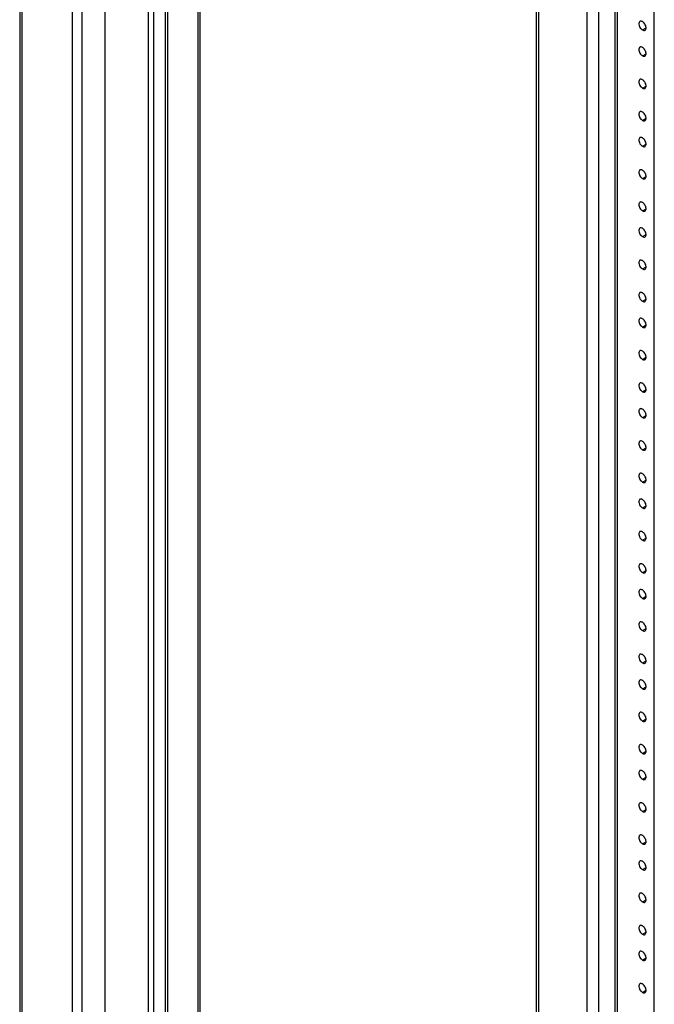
# Model space of a CAD drawing. Header units: inches. Extents: x 5 to 265, y 5 to 171.
# Tile 111 of 212: x 180 to 190, y 108 to 124. Entities that reach past the tile are written whole.
import ezdxf

# ---------------------------------------------------------------- set-up
doc = ezdxf.new("R2010")
doc.units = ezdxf.units.IN
doc.header["$LTSCALE"] = 14.96
doc.header["$MEASUREMENT"] = 0
doc.layers.get('0').update_dxf_attribs({"linetype": 'CONTINUOUS'})
doc.layers.add('03_ALL_AXES', color=7, linetype='CONTINUOUS')

msp = doc.modelspace()

# ---------------------------------------------------------------- linework, layer by layer
at = {"color": 7, "linetype": 'Continuous'}
for p, q in [((180.4205, 133.4865), (180.4205, 67.3498)), ((180.4524, 133.442), (180.4524, 67.3053)), ((181.2521, 68.4276), (181.2521, 131.3963)), ((181.4063, 68.4276), (181.4063, 131.3963)), ((181.7712, 68.6383), (181.7712, 131.202)), ((182.4528, 68.5109), (182.4528, 130.8084)), ((182.5405, 68.5109), (182.5405, 130.7578)), ((182.7257, 69.3805), (182.7257, 130.6508)), ((182.759, 69.3613), (182.759, 130.6317)), ((183.2412, 69.6397), (183.2412, 130.3532)), ((183.2732, 70.7358), (183.2732, 130.3348)), ((188.5768, 127.2728), (188.5768, 72.0541)), ((188.6146, 127.251), (188.6146, 72.0014)), ((189.386, 73.138), (189.386, 126.8056)), ((189.5685, 105.4048), (189.5685, 126.7003)), ((189.828, 73.2878), (189.828, 126.5505)), ((189.8658, 73.3405), (189.8658, 126.5286)), ((190.4453, 73.1), (190.4453, 126.1941))]:
    msp.add_line(p, q, dxfattribs=at)
at = {"layer": '03_ALL_AXES', "color": 7, "linetype": 'Continuous'}
for p, q in [((190.2579, 123.357), (190.3152, 123.39)), ((190.2579, 122.9487), (190.3152, 122.9818)), ((190.2579, 122.4384), (190.3152, 122.4715)), ((190.2579, 121.9281), (190.3152, 121.9612)), ((190.2579, 121.5198), (190.3152, 121.5529)), ((190.2579, 121.0095), (190.3152, 121.0426)), ((190.2579, 120.4992), (190.3152, 120.5323)), ((190.2579, 120.091), (190.3152, 120.124)), ((190.2579, 119.5806), (190.3152, 119.6137)), ((190.2579, 119.0703), (190.3152, 119.1034)), ((190.2579, 118.6621), (190.3152, 118.6951)), ((190.2579, 118.1518), (190.3152, 118.1848)), ((190.2579, 117.6414), (190.3152, 117.6745)), ((190.2579, 117.2332), (190.3152, 117.2663)), ((190.2579, 116.7229), (190.3152, 116.756)), ((190.2579, 116.2126), (190.3152, 116.2456)), ((190.2579, 115.8043), (190.3152, 115.8374)), ((190.2579, 115.294), (190.3152, 115.3271)), ((190.2579, 114.7837), (190.3152, 114.8168)), ((190.2579, 114.3754), (190.3152, 114.4085)), ((190.2579, 113.8651), (190.3152, 113.8982)), ((190.2579, 113.3548), (190.3152, 113.3879)), ((190.2579, 112.9466), (190.3152, 112.9796)), ((190.2579, 112.4362), (190.3152, 112.4693)), ((190.2579, 111.9259), (190.3152, 111.959)), ((190.2579, 111.5177), (190.3152, 111.5507)), ((190.2579, 111.0074), (190.3152, 111.0404)), ((190.2579, 110.4971), (190.3152, 110.5301)), ((190.2579, 110.0888), (190.3152, 110.1219)), ((190.2579, 109.5785), (190.3152, 109.6116)), ((190.2579, 109.0682), (190.3152, 109.1012)), ((190.2579, 108.6599), (190.3152, 108.693)), ((190.2579, 108.1496), (190.3152, 108.1827))]:
    msp.add_line(p, q, dxfattribs=at)
for points, knots in [([(190.2174, 123.4932), (190.211, 123.4895), (190.2004, 123.4742), (190.1998, 123.4449), (190.2091, 123.4126), (190.2216, 123.3919), (190.2293, 123.3824)], [0, 0, 0, 0, 0.182426, 0.4157933, 0.699097, 1, 1, 1, 1]), ([(190.2579, 123.4892), (190.2555, 123.4906), (190.2466, 123.4951), (190.2364, 123.4975), (190.2293, 123.4969)], [0, 0, 0, 0, 0.2777511, 1, 1, 1, 1]), ([(190.2293, 123.3824), (190.2314, 123.3797), (190.2398, 123.3701), (190.2498, 123.3617), (190.2579, 123.357)], [0, 0, 0, 0, 0.2669896, 1, 1, 1, 1]), ([(190.2865, 123.4638), (190.2844, 123.4665), (190.276, 123.4761), (190.266, 123.4845), (190.2579, 123.4892)], [0, 0, 0, 0, 0.2669896, 1, 1, 1, 1]), ([(190.3075, 123.3614), (190.3166, 123.3743), (190.3163, 123.4153), (190.2994, 123.4478), (190.2865, 123.4638)], [0, 0, 0, 0, 0.4338712, 1, 1, 1, 1]), ([(190.2579, 123.357), (190.2646, 123.3531), (190.278, 123.3476), (190.2929, 123.3498), (190.2984, 123.353)], [0, 0, 0, 0, 0.5499804, 1, 1, 1, 1]), ([(190.2174, 123.085), (190.211, 123.0813), (190.2004, 123.0659), (190.1998, 123.0367), (190.2091, 123.0043), (190.2216, 122.9837), (190.2293, 122.9741)], [0, 0, 0, 0, 0.182426, 0.4157933, 0.699097, 1, 1, 1, 1]), ([(190.2579, 123.081), (190.2555, 123.0824), (190.2466, 123.0868), (190.2364, 123.0893), (190.2293, 123.0887)], [0, 0, 0, 0, 0.2777511, 1, 1, 1, 1]), ([(190.2865, 123.0556), (190.2844, 123.0583), (190.276, 123.0679), (190.266, 123.0763), (190.2579, 123.081)], [0, 0, 0, 0, 0.2669896, 1, 1, 1, 1]), ([(190.2293, 122.9741), (190.2314, 122.9714), (190.2398, 122.9618), (190.2498, 122.9534), (190.2579, 122.9487)], [0, 0, 0, 0, 0.2669896, 1, 1, 1, 1]), ([(190.2579, 122.9487), (190.2646, 122.9449), (190.278, 122.9393), (190.2929, 122.9415), (190.2984, 122.9447)], [0, 0, 0, 0, 0.5499804, 1, 1, 1, 1]), ([(190.3075, 122.9531), (190.3166, 122.966), (190.3163, 123.0071), (190.2994, 123.0396), (190.2865, 123.0556)], [0, 0, 0, 0, 0.4338712, 1, 1, 1, 1]), ([(190.2174, 122.5747), (190.211, 122.571), (190.2004, 122.5556), (190.1998, 122.5264), (190.2091, 122.494), (190.2216, 122.4733), (190.2293, 122.4638)], [0, 0, 0, 0, 0.182426, 0.4157933, 0.699097, 1, 1, 1, 1]), ([(190.2579, 122.5707), (190.2555, 122.5721), (190.2466, 122.5765), (190.2364, 122.579), (190.2293, 122.5783)], [0, 0, 0, 0, 0.2777511, 1, 1, 1, 1]), ([(190.2293, 122.4638), (190.2314, 122.4611), (190.2398, 122.4515), (190.2498, 122.4431), (190.2579, 122.4384)], [0, 0, 0, 0, 0.2669896, 1, 1, 1, 1]), ([(190.2865, 122.5453), (190.2844, 122.5479), (190.276, 122.5576), (190.266, 122.566), (190.2579, 122.5707)], [0, 0, 0, 0, 0.2669896, 1, 1, 1, 1]), ([(190.3075, 122.4428), (190.3166, 122.4557), (190.3163, 122.4967), (190.2994, 122.5293), (190.2865, 122.5453)], [0, 0, 0, 0, 0.4338712, 1, 1, 1, 1]), ([(190.2579, 122.4384), (190.2646, 122.4345), (190.278, 122.429), (190.2929, 122.4312), (190.2984, 122.4344)], [0, 0, 0, 0, 0.5499804, 1, 1, 1, 1]), ([(190.2174, 122.0644), (190.211, 122.0606), (190.2004, 122.0453), (190.1998, 122.016), (190.2091, 121.9837), (190.2216, 121.963), (190.2293, 121.9535)], [0, 0, 0, 0, 0.182426, 0.4157933, 0.699097, 1, 1, 1, 1]), ([(190.2579, 122.0604), (190.2555, 122.0617), (190.2466, 122.0662), (190.2364, 122.0687), (190.2293, 122.068)], [0, 0, 0, 0, 0.2777511, 1, 1, 1, 1]), ([(190.2865, 122.035), (190.2844, 122.0376), (190.276, 122.0472), (190.266, 122.0557), (190.2579, 122.0604)], [0, 0, 0, 0, 0.2669896, 1, 1, 1, 1]), ([(190.3075, 121.9325), (190.3166, 121.9454), (190.3163, 121.9864), (190.2994, 122.019), (190.2865, 122.035)], [0, 0, 0, 0, 0.4338712, 1, 1, 1, 1]), ([(190.2293, 121.9535), (190.2314, 121.9508), (190.2398, 121.9412), (190.2498, 121.9328), (190.2579, 121.9281)], [0, 0, 0, 0, 0.2669896, 1, 1, 1, 1]), ([(190.2579, 121.9281), (190.2646, 121.9242), (190.278, 121.9187), (190.2929, 121.9209), (190.2984, 121.9241)], [0, 0, 0, 0, 0.5499804, 1, 1, 1, 1]), ([(190.2174, 121.6561), (190.211, 121.6524), (190.2004, 121.6371), (190.1998, 121.6078), (190.2091, 121.5755), (190.2216, 121.5548), (190.2293, 121.5452)], [0, 0, 0, 0, 0.182426, 0.4157933, 0.699097, 1, 1, 1, 1]), ([(190.2579, 121.6521), (190.2555, 121.6535), (190.2466, 121.658), (190.2364, 121.6604), (190.2293, 121.6598)], [0, 0, 0, 0, 0.2777511, 1, 1, 1, 1]), ([(190.2293, 121.5452), (190.2314, 121.5426), (190.2398, 121.5329), (190.2498, 121.5245), (190.2579, 121.5198)], [0, 0, 0, 0, 0.2669896, 1, 1, 1, 1]), ([(190.2865, 121.6267), (190.2844, 121.6294), (190.276, 121.639), (190.266, 121.6474), (190.2579, 121.6521)], [0, 0, 0, 0, 0.2669896, 1, 1, 1, 1]), ([(190.2579, 121.5198), (190.2646, 121.516), (190.278, 121.5105), (190.2929, 121.5127), (190.2984, 121.5158)], [0, 0, 0, 0, 0.5499804, 1, 1, 1, 1]), ([(190.3075, 121.5243), (190.3166, 121.5372), (190.3163, 121.5782), (190.2994, 121.6107), (190.2865, 121.6267)], [0, 0, 0, 0, 0.4338712, 1, 1, 1, 1]), ([(190.2174, 121.1458), (190.211, 121.1421), (190.2004, 121.1267), (190.1998, 121.0975), (190.2091, 121.0652), (190.2216, 121.0445), (190.2293, 121.0349)], [0, 0, 0, 0, 0.182426, 0.4157933, 0.699097, 1, 1, 1, 1]), ([(190.2579, 121.1418), (190.2555, 121.1432), (190.2466, 121.1477), (190.2364, 121.1501), (190.2293, 121.1495)], [0, 0, 0, 0, 0.2777511, 1, 1, 1, 1]), ([(190.2865, 121.1164), (190.2844, 121.1191), (190.276, 121.1287), (190.266, 121.1371), (190.2579, 121.1418)], [0, 0, 0, 0, 0.2669896, 1, 1, 1, 1]), ([(190.3075, 121.014), (190.3166, 121.0268), (190.3163, 121.0679), (190.2994, 121.1004), (190.2865, 121.1164)], [0, 0, 0, 0, 0.4338712, 1, 1, 1, 1]), ([(190.2293, 121.0349), (190.2314, 121.0323), (190.2398, 121.0226), (190.2498, 121.0142), (190.2579, 121.0095)], [0, 0, 0, 0, 0.2669896, 1, 1, 1, 1]), ([(190.2579, 121.0095), (190.2646, 121.0057), (190.278, 121.0001), (190.2929, 121.0024), (190.2984, 121.0055)], [0, 0, 0, 0, 0.5499804, 1, 1, 1, 1]), ([(190.2174, 120.6355), (190.211, 120.6318), (190.2004, 120.6164), (190.1998, 120.5872), (190.2091, 120.5548), (190.2216, 120.5341), (190.2293, 120.5246)], [0, 0, 0, 0, 0.182426, 0.4157933, 0.699097, 1, 1, 1, 1]), ([(190.2579, 120.6315), (190.2555, 120.6329), (190.2466, 120.6373), (190.2364, 120.6398), (190.2293, 120.6392)], [0, 0, 0, 0, 0.2777511, 1, 1, 1, 1]), ([(190.2865, 120.6061), (190.2844, 120.6087), (190.276, 120.6184), (190.266, 120.6268), (190.2579, 120.6315)], [0, 0, 0, 0, 0.2669896, 1, 1, 1, 1]), ([(190.3075, 120.5036), (190.3166, 120.5165), (190.3163, 120.5575), (190.2994, 120.5901), (190.2865, 120.6061)], [0, 0, 0, 0, 0.4338712, 1, 1, 1, 1]), ([(190.2293, 120.5246), (190.2314, 120.5219), (190.2398, 120.5123), (190.2498, 120.5039), (190.2579, 120.4992)], [0, 0, 0, 0, 0.2669896, 1, 1, 1, 1]), ([(190.2579, 120.4992), (190.2646, 120.4953), (190.278, 120.4898), (190.2929, 120.492), (190.2984, 120.4952)], [0, 0, 0, 0, 0.5499804, 1, 1, 1, 1]), ([(190.2174, 120.2272), (190.211, 120.2235), (190.2004, 120.2082), (190.1998, 120.1789), (190.2091, 120.1466), (190.2216, 120.1259), (190.2293, 120.1163)], [0, 0, 0, 0, 0.182426, 0.4157933, 0.699097, 1, 1, 1, 1]), ([(190.2579, 120.2232), (190.2555, 120.2246), (190.2466, 120.2291), (190.2364, 120.2315), (190.2293, 120.2309)], [0, 0, 0, 0, 0.2777511, 1, 1, 1, 1]), ([(190.2293, 120.1163), (190.2314, 120.1137), (190.2398, 120.1041), (190.2498, 120.0956), (190.2579, 120.091)], [0, 0, 0, 0, 0.2669896, 1, 1, 1, 1]), ([(190.2865, 120.1978), (190.2844, 120.2005), (190.276, 120.2101), (190.266, 120.2185), (190.2579, 120.2232)], [0, 0, 0, 0, 0.2669896, 1, 1, 1, 1]), ([(190.3075, 120.0954), (190.3166, 120.1083), (190.3163, 120.1493), (190.2994, 120.1818), (190.2865, 120.1978)], [0, 0, 0, 0, 0.4338712, 1, 1, 1, 1]), ([(190.2579, 120.091), (190.2646, 120.0871), (190.278, 120.0816), (190.2929, 120.0838), (190.2984, 120.0869)], [0, 0, 0, 0, 0.5499804, 1, 1, 1, 1]), ([(190.2174, 119.7169), (190.211, 119.7132), (190.2004, 119.6979), (190.1998, 119.6686), (190.2091, 119.6363), (190.2216, 119.6156), (190.2293, 119.606)], [0, 0, 0, 0, 0.182426, 0.4157933, 0.699097, 1, 1, 1, 1]), ([(190.2579, 119.7129), (190.2555, 119.7143), (190.2466, 119.7188), (190.2364, 119.7212), (190.2293, 119.7206)], [0, 0, 0, 0, 0.2777511, 1, 1, 1, 1]), ([(190.2865, 119.6875), (190.2844, 119.6902), (190.276, 119.6998), (190.266, 119.7082), (190.2579, 119.7129)], [0, 0, 0, 0, 0.2669896, 1, 1, 1, 1]), ([(190.3075, 119.5851), (190.3166, 119.598), (190.3163, 119.639), (190.2994, 119.6715), (190.2865, 119.6875)], [0, 0, 0, 0, 0.4338712, 1, 1, 1, 1]), ([(190.2293, 119.606), (190.2314, 119.6034), (190.2398, 119.5938), (190.2498, 119.5853), (190.2579, 119.5806)], [0, 0, 0, 0, 0.2669896, 1, 1, 1, 1]), ([(190.2579, 119.5806), (190.2646, 119.5768), (190.278, 119.5713), (190.2929, 119.5735), (190.2984, 119.5766)], [0, 0, 0, 0, 0.5499804, 1, 1, 1, 1]), ([(190.2174, 119.2066), (190.211, 119.2029), (190.2004, 119.1875), (190.1998, 119.1583), (190.2091, 119.126), (190.2216, 119.1053), (190.2293, 119.0957)], [0, 0, 0, 0, 0.182426, 0.4157933, 0.699097, 1, 1, 1, 1]), ([(190.2579, 119.2026), (190.2555, 119.204), (190.2466, 119.2085), (190.2364, 119.2109), (190.2293, 119.2103)], [0, 0, 0, 0, 0.2777511, 1, 1, 1, 1]), ([(190.2865, 119.1772), (190.2844, 119.1799), (190.276, 119.1895), (190.266, 119.1979), (190.2579, 119.2026)], [0, 0, 0, 0, 0.2669896, 1, 1, 1, 1]), ([(190.2293, 119.0957), (190.2314, 119.0931), (190.2398, 119.0834), (190.2498, 119.075), (190.2579, 119.0703)], [0, 0, 0, 0, 0.2669896, 1, 1, 1, 1]), ([(190.2579, 119.0703), (190.2646, 119.0665), (190.278, 119.0609), (190.2929, 119.0632), (190.2984, 119.0663)], [0, 0, 0, 0, 0.5499804, 1, 1, 1, 1]), ([(190.3075, 119.0748), (190.3166, 119.0876), (190.3163, 119.1287), (190.2994, 119.1612), (190.2865, 119.1772)], [0, 0, 0, 0, 0.4338712, 1, 1, 1, 1]), ([(190.2174, 118.7984), (190.211, 118.7946), (190.2004, 118.7793), (190.1998, 118.75), (190.2091, 118.7177), (190.2216, 118.697), (190.2293, 118.6875)], [0, 0, 0, 0, 0.182426, 0.4157933, 0.699097, 1, 1, 1, 1]), ([(190.2579, 118.7943), (190.2555, 118.7957), (190.2466, 118.8002), (190.2364, 118.8026), (190.2293, 118.802)], [0, 0, 0, 0, 0.2777511, 1, 1, 1, 1]), ([(190.2865, 118.769), (190.2844, 118.7716), (190.276, 118.7812), (190.266, 118.7897), (190.2579, 118.7943)], [0, 0, 0, 0, 0.2669896, 1, 1, 1, 1]), ([(190.3075, 118.6665), (190.3166, 118.6794), (190.3163, 118.7204), (190.2994, 118.753), (190.2865, 118.769)], [0, 0, 0, 0, 0.4338712, 1, 1, 1, 1]), ([(190.2293, 118.6875), (190.2314, 118.6848), (190.2398, 118.6752), (190.2498, 118.6668), (190.2579, 118.6621)], [0, 0, 0, 0, 0.2669896, 1, 1, 1, 1]), ([(190.2579, 118.6621), (190.2646, 118.6582), (190.278, 118.6527), (190.2929, 118.6549), (190.2984, 118.6581)], [0, 0, 0, 0, 0.5499804, 1, 1, 1, 1]), ([(190.2174, 118.288), (190.211, 118.2843), (190.2004, 118.269), (190.1998, 118.2397), (190.2091, 118.2074), (190.2216, 118.1867), (190.2293, 118.1772)], [0, 0, 0, 0, 0.182426, 0.4157933, 0.699097, 1, 1, 1, 1]), ([(190.2579, 118.284), (190.2555, 118.2854), (190.2466, 118.2899), (190.2364, 118.2923), (190.2293, 118.2917)], [0, 0, 0, 0, 0.2777511, 1, 1, 1, 1]), ([(190.2865, 118.2586), (190.2844, 118.2613), (190.276, 118.2709), (190.266, 118.2793), (190.2579, 118.284)], [0, 0, 0, 0, 0.2669896, 1, 1, 1, 1]), ([(190.3075, 118.1562), (190.3166, 118.1691), (190.3163, 118.2101), (190.2994, 118.2426), (190.2865, 118.2586)], [0, 0, 0, 0, 0.4338712, 1, 1, 1, 1]), ([(190.2293, 118.1772), (190.2314, 118.1745), (190.2398, 118.1649), (190.2498, 118.1565), (190.2579, 118.1518)], [0, 0, 0, 0, 0.2669896, 1, 1, 1, 1]), ([(190.2579, 118.1518), (190.2646, 118.1479), (190.278, 118.1424), (190.2929, 118.1446), (190.2984, 118.1478)], [0, 0, 0, 0, 0.5499804, 1, 1, 1, 1]), ([(190.2579, 117.7737), (190.2555, 117.7751), (190.2466, 117.7796), (190.2364, 117.782), (190.2293, 117.7814)], [0, 0, 0, 0, 0.2777511, 1, 1, 1, 1]), ([(190.2174, 117.7777), (190.211, 117.774), (190.2004, 117.7587), (190.1998, 117.7294), (190.2091, 117.6971), (190.2216, 117.6764), (190.2293, 117.6668)], [0, 0, 0, 0, 0.182426, 0.4157933, 0.699097, 1, 1, 1, 1]), ([(190.2293, 117.6668), (190.2314, 117.6642), (190.2398, 117.6546), (190.2498, 117.6461), (190.2579, 117.6414)], [0, 0, 0, 0, 0.2669896, 1, 1, 1, 1]), ([(190.2865, 117.7483), (190.2844, 117.751), (190.276, 117.7606), (190.266, 117.769), (190.2579, 117.7737)], [0, 0, 0, 0, 0.2669896, 1, 1, 1, 1]), ([(190.2579, 117.6414), (190.2646, 117.6376), (190.278, 117.6321), (190.2929, 117.6343), (190.2984, 117.6374)], [0, 0, 0, 0, 0.5499804, 1, 1, 1, 1]), ([(190.3075, 117.6459), (190.3166, 117.6588), (190.3163, 117.6998), (190.2994, 117.7323), (190.2865, 117.7483)], [0, 0, 0, 0, 0.4338712, 1, 1, 1, 1]), ([(190.2174, 117.3695), (190.211, 117.3658), (190.2004, 117.3504), (190.1998, 117.3212), (190.2091, 117.2888), (190.2216, 117.2681), (190.2293, 117.2586)], [0, 0, 0, 0, 0.182426, 0.4157933, 0.699097, 1, 1, 1, 1]), ([(190.2579, 117.3655), (190.2555, 117.3669), (190.2466, 117.3713), (190.2364, 117.3738), (190.2293, 117.3731)], [0, 0, 0, 0, 0.2777511, 1, 1, 1, 1]), ([(190.2865, 117.3401), (190.2844, 117.3427), (190.276, 117.3524), (190.266, 117.3608), (190.2579, 117.3655)], [0, 0, 0, 0, 0.2669896, 1, 1, 1, 1]), ([(190.3075, 117.2376), (190.3166, 117.2505), (190.3163, 117.2915), (190.2994, 117.3241), (190.2865, 117.3401)], [0, 0, 0, 0, 0.4338712, 1, 1, 1, 1]), ([(190.2293, 117.2586), (190.2314, 117.2559), (190.2398, 117.2463), (190.2498, 117.2379), (190.2579, 117.2332)], [0, 0, 0, 0, 0.2669896, 1, 1, 1, 1]), ([(190.2579, 117.2332), (190.2646, 117.2293), (190.278, 117.2238), (190.2929, 117.226), (190.2984, 117.2292)], [0, 0, 0, 0, 0.5499804, 1, 1, 1, 1]), ([(190.2174, 116.8592), (190.211, 116.8554), (190.2004, 116.8401), (190.1998, 116.8108), (190.2091, 116.7785), (190.2216, 116.7578), (190.2293, 116.7483)], [0, 0, 0, 0, 0.182426, 0.4157933, 0.699097, 1, 1, 1, 1]), ([(190.2579, 116.8552), (190.2555, 116.8565), (190.2466, 116.861), (190.2364, 116.8635), (190.2293, 116.8628)], [0, 0, 0, 0, 0.2777511, 1, 1, 1, 1]), ([(190.2865, 116.8298), (190.2844, 116.8324), (190.276, 116.842), (190.266, 116.8505), (190.2579, 116.8552)], [0, 0, 0, 0, 0.2669896, 1, 1, 1, 1]), ([(190.2293, 116.7483), (190.2314, 116.7456), (190.2398, 116.736), (190.2498, 116.7276), (190.2579, 116.7229)], [0, 0, 0, 0, 0.2669896, 1, 1, 1, 1]), ([(190.2579, 116.7229), (190.2646, 116.719), (190.278, 116.7135), (190.2929, 116.7157), (190.2984, 116.7189)], [0, 0, 0, 0, 0.5499804, 1, 1, 1, 1]), ([(190.3075, 116.7273), (190.3166, 116.7402), (190.3163, 116.7812), (190.2994, 116.8138), (190.2865, 116.8298)], [0, 0, 0, 0, 0.4338712, 1, 1, 1, 1]), ([(190.2174, 116.3489), (190.211, 116.3451), (190.2004, 116.3298), (190.1998, 116.3005), (190.2091, 116.2682), (190.2216, 116.2475), (190.2293, 116.238)], [0, 0, 0, 0, 0.182426, 0.4157933, 0.699097, 1, 1, 1, 1]), ([(190.2579, 116.3448), (190.2555, 116.3462), (190.2466, 116.3507), (190.2364, 116.3531), (190.2293, 116.3525)], [0, 0, 0, 0, 0.2777511, 1, 1, 1, 1]), ([(190.2293, 116.238), (190.2314, 116.2353), (190.2398, 116.2257), (190.2498, 116.2173), (190.2579, 116.2126)], [0, 0, 0, 0, 0.2669896, 1, 1, 1, 1]), ([(190.2865, 116.3194), (190.2844, 116.3221), (190.276, 116.3317), (190.266, 116.3402), (190.2579, 116.3448)], [0, 0, 0, 0, 0.2669896, 1, 1, 1, 1]), ([(190.3075, 116.217), (190.3166, 116.2299), (190.3163, 116.2709), (190.2994, 116.3034), (190.2865, 116.3194)], [0, 0, 0, 0, 0.4338712, 1, 1, 1, 1]), ([(190.2579, 116.2126), (190.2646, 116.2087), (190.278, 116.2032), (190.2929, 116.2054), (190.2984, 116.2086)], [0, 0, 0, 0, 0.5499804, 1, 1, 1, 1]), ([(190.2174, 115.9406), (190.211, 115.9369), (190.2004, 115.9215), (190.1998, 115.8923), (190.2091, 115.8599), (190.2216, 115.8393), (190.2293, 115.8297)], [0, 0, 0, 0, 0.182426, 0.4157933, 0.699097, 1, 1, 1, 1]), ([(190.2579, 115.9366), (190.2555, 115.938), (190.2466, 115.9424), (190.2364, 115.9449), (190.2293, 115.9443)], [0, 0, 0, 0, 0.2777511, 1, 1, 1, 1]), ([(190.2865, 115.9112), (190.2844, 115.9139), (190.276, 115.9235), (190.266, 115.9319), (190.2579, 115.9366)], [0, 0, 0, 0, 0.2669896, 1, 1, 1, 1]), ([(190.2293, 115.8297), (190.2314, 115.8271), (190.2398, 115.8174), (190.2498, 115.809), (190.2579, 115.8043)], [0, 0, 0, 0, 0.2669896, 1, 1, 1, 1]), ([(190.2579, 115.8043), (190.2646, 115.8005), (190.278, 115.7949), (190.2929, 115.7971), (190.2984, 115.8003)], [0, 0, 0, 0, 0.5499804, 1, 1, 1, 1]), ([(190.3075, 115.8087), (190.3166, 115.8216), (190.3163, 115.8627), (190.2994, 115.8952), (190.2865, 115.9112)], [0, 0, 0, 0, 0.4338712, 1, 1, 1, 1]), ([(190.2174, 115.4303), (190.211, 115.4266), (190.2004, 115.4112), (190.1998, 115.382), (190.2091, 115.3496), (190.2216, 115.3289), (190.2293, 115.3194)], [0, 0, 0, 0, 0.182426, 0.4157933, 0.699097, 1, 1, 1, 1]), ([(190.2579, 115.4263), (190.2555, 115.4277), (190.2466, 115.4321), (190.2364, 115.4346), (190.2293, 115.4339)], [0, 0, 0, 0, 0.2777511, 1, 1, 1, 1]), ([(190.2293, 115.3194), (190.2314, 115.3167), (190.2398, 115.3071), (190.2498, 115.2987), (190.2579, 115.294)], [0, 0, 0, 0, 0.2669896, 1, 1, 1, 1]), ([(190.2865, 115.4009), (190.2844, 115.4035), (190.276, 115.4132), (190.266, 115.4216), (190.2579, 115.4263)], [0, 0, 0, 0, 0.2669896, 1, 1, 1, 1]), ([(190.2579, 115.294), (190.2646, 115.2901), (190.278, 115.2846), (190.2929, 115.2868), (190.2984, 115.29)], [0, 0, 0, 0, 0.5499804, 1, 1, 1, 1]), ([(190.3075, 115.2984), (190.3166, 115.3113), (190.3163, 115.3523), (190.2994, 115.3849), (190.2865, 115.4009)], [0, 0, 0, 0, 0.4338712, 1, 1, 1, 1]), ([(190.2174, 114.92), (190.211, 114.9163), (190.2004, 114.9009), (190.1998, 114.8716), (190.2091, 114.8393), (190.2216, 114.8186), (190.2293, 114.8091)], [0, 0, 0, 0, 0.182426, 0.4157933, 0.699097, 1, 1, 1, 1]), ([(190.2579, 114.916), (190.2555, 114.9173), (190.2466, 114.9218), (190.2364, 114.9243), (190.2293, 114.9236)], [0, 0, 0, 0, 0.2777511, 1, 1, 1, 1]), ([(190.2865, 114.8906), (190.2844, 114.8932), (190.276, 114.9029), (190.266, 114.9113), (190.2579, 114.916)], [0, 0, 0, 0, 0.2669896, 1, 1, 1, 1]), ([(190.3075, 114.7881), (190.3166, 114.801), (190.3163, 114.842), (190.2994, 114.8746), (190.2865, 114.8906)], [0, 0, 0, 0, 0.4338712, 1, 1, 1, 1]), ([(190.2293, 114.8091), (190.2314, 114.8064), (190.2398, 114.7968), (190.2498, 114.7884), (190.2579, 114.7837)], [0, 0, 0, 0, 0.2669896, 1, 1, 1, 1]), ([(190.2579, 114.7837), (190.2646, 114.7798), (190.278, 114.7743), (190.2929, 114.7765), (190.2984, 114.7797)], [0, 0, 0, 0, 0.5499804, 1, 1, 1, 1]), ([(190.2579, 114.5077), (190.2555, 114.5091), (190.2466, 114.5136), (190.2364, 114.516), (190.2293, 114.5154)], [0, 0, 0, 0, 0.2777511, 1, 1, 1, 1]), ([(190.2174, 114.5117), (190.211, 114.508), (190.2004, 114.4927), (190.1998, 114.4634), (190.2091, 114.4311), (190.2216, 114.4104), (190.2293, 114.4008)], [0, 0, 0, 0, 0.182426, 0.4157933, 0.699097, 1, 1, 1, 1]), ([(190.2293, 114.4008), (190.2314, 114.3982), (190.2398, 114.3885), (190.2498, 114.3801), (190.2579, 114.3754)], [0, 0, 0, 0, 0.2669896, 1, 1, 1, 1]), ([(190.2865, 114.4823), (190.2844, 114.485), (190.276, 114.4946), (190.266, 114.503), (190.2579, 114.5077)], [0, 0, 0, 0, 0.2669896, 1, 1, 1, 1]), ([(190.2579, 114.3754), (190.2646, 114.3716), (190.278, 114.3661), (190.2929, 114.3683), (190.2984, 114.3714)], [0, 0, 0, 0, 0.5499804, 1, 1, 1, 1]), ([(190.3075, 114.3799), (190.3166, 114.3928), (190.3163, 114.4338), (190.2994, 114.4663), (190.2865, 114.4823)], [0, 0, 0, 0, 0.4338712, 1, 1, 1, 1]), ([(190.2174, 114.0014), (190.211, 113.9977), (190.2004, 113.9823), (190.1998, 113.9531), (190.2091, 113.9208), (190.2216, 113.9001), (190.2293, 113.8905)], [0, 0, 0, 0, 0.182426, 0.4157933, 0.699097, 1, 1, 1, 1]), ([(190.2579, 113.9974), (190.2555, 113.9988), (190.2466, 114.0033), (190.2364, 114.0057), (190.2293, 114.0051)], [0, 0, 0, 0, 0.2777511, 1, 1, 1, 1]), ([(190.2865, 113.972), (190.2844, 113.9747), (190.276, 113.9843), (190.266, 113.9927), (190.2579, 113.9974)], [0, 0, 0, 0, 0.2669896, 1, 1, 1, 1]), ([(190.3075, 113.8696), (190.3166, 113.8824), (190.3163, 113.9235), (190.2994, 113.956), (190.2865, 113.972)], [0, 0, 0, 0, 0.4338712, 1, 1, 1, 1]), ([(190.2293, 113.8905), (190.2314, 113.8879), (190.2398, 113.8782), (190.2498, 113.8698), (190.2579, 113.8651)], [0, 0, 0, 0, 0.2669896, 1, 1, 1, 1]), ([(190.2579, 113.8651), (190.2646, 113.8613), (190.278, 113.8557), (190.2929, 113.858), (190.2984, 113.8611)], [0, 0, 0, 0, 0.5499804, 1, 1, 1, 1]), ([(190.2174, 113.4911), (190.211, 113.4874), (190.2004, 113.472), (190.1998, 113.4428), (190.2091, 113.4104), (190.2216, 113.3898), (190.2293, 113.3802)], [0, 0, 0, 0, 0.182426, 0.4157933, 0.699097, 1, 1, 1, 1]), ([(190.2579, 113.4871), (190.2555, 113.4885), (190.2466, 113.4929), (190.2364, 113.4954), (190.2293, 113.4948)], [0, 0, 0, 0, 0.2777511, 1, 1, 1, 1]), ([(190.2865, 113.4617), (190.2844, 113.4643), (190.276, 113.474), (190.266, 113.4824), (190.2579, 113.4871)], [0, 0, 0, 0, 0.2669896, 1, 1, 1, 1]), ([(190.3075, 113.3592), (190.3166, 113.3721), (190.3163, 113.4131), (190.2994, 113.4457), (190.2865, 113.4617)], [0, 0, 0, 0, 0.4338712, 1, 1, 1, 1]), ([(190.2293, 113.3802), (190.2314, 113.3775), (190.2398, 113.3679), (190.2498, 113.3595), (190.2579, 113.3548)], [0, 0, 0, 0, 0.2669896, 1, 1, 1, 1]), ([(190.2579, 113.3548), (190.2646, 113.3509), (190.278, 113.3454), (190.2929, 113.3476), (190.2984, 113.3508)], [0, 0, 0, 0, 0.5499804, 1, 1, 1, 1]), ([(190.2174, 113.0828), (190.211, 113.0791), (190.2004, 113.0638), (190.1998, 113.0345), (190.2091, 113.0022), (190.2216, 112.9815), (190.2293, 112.972)], [0, 0, 0, 0, 0.182426, 0.4157933, 0.699097, 1, 1, 1, 1]), ([(190.2579, 113.0788), (190.2555, 113.0802), (190.2466, 113.0847), (190.2364, 113.0871), (190.2293, 113.0865)], [0, 0, 0, 0, 0.2777511, 1, 1, 1, 1]), ([(190.2293, 112.972), (190.2314, 112.9693), (190.2398, 112.9597), (190.2498, 112.9512), (190.2579, 112.9466)], [0, 0, 0, 0, 0.2669896, 1, 1, 1, 1]), ([(190.2865, 113.0534), (190.2844, 113.0561), (190.276, 113.0657), (190.266, 113.0741), (190.2579, 113.0788)], [0, 0, 0, 0, 0.2669896, 1, 1, 1, 1]), ([(190.3075, 112.951), (190.3166, 112.9639), (190.3163, 113.0049), (190.2994, 113.0374), (190.2865, 113.0534)], [0, 0, 0, 0, 0.4338712, 1, 1, 1, 1]), ([(190.2579, 112.9466), (190.2646, 112.9427), (190.278, 112.9372), (190.2929, 112.9394), (190.2984, 112.9426)], [0, 0, 0, 0, 0.5499804, 1, 1, 1, 1]), ([(190.2174, 112.5725), (190.211, 112.5688), (190.2004, 112.5535), (190.1998, 112.5242), (190.2091, 112.4919), (190.2216, 112.4712), (190.2293, 112.4616)], [0, 0, 0, 0, 0.182426, 0.4157933, 0.699097, 1, 1, 1, 1]), ([(190.2579, 112.5685), (190.2555, 112.5699), (190.2466, 112.5744), (190.2364, 112.5768), (190.2293, 112.5762)], [0, 0, 0, 0, 0.2777511, 1, 1, 1, 1]), ([(190.2865, 112.5431), (190.2844, 112.5458), (190.276, 112.5554), (190.266, 112.5638), (190.2579, 112.5685)], [0, 0, 0, 0, 0.2669896, 1, 1, 1, 1]), ([(190.3075, 112.4407), (190.3166, 112.4536), (190.3163, 112.4946), (190.2994, 112.5271), (190.2865, 112.5431)], [0, 0, 0, 0, 0.4338712, 1, 1, 1, 1]), ([(190.2293, 112.4616), (190.2314, 112.459), (190.2398, 112.4494), (190.2498, 112.4409), (190.2579, 112.4362)], [0, 0, 0, 0, 0.2669896, 1, 1, 1, 1]), ([(190.2579, 112.4362), (190.2646, 112.4324), (190.278, 112.4269), (190.2929, 112.4291), (190.2984, 112.4322)], [0, 0, 0, 0, 0.5499804, 1, 1, 1, 1]), ([(190.2174, 112.0622), (190.211, 112.0585), (190.2004, 112.0432), (190.1998, 112.0139), (190.2091, 111.9816), (190.2216, 111.9609), (190.2293, 111.9513)], [0, 0, 0, 0, 0.182426, 0.4157933, 0.699097, 1, 1, 1, 1]), ([(190.2579, 112.0582), (190.2555, 112.0596), (190.2466, 112.0641), (190.2364, 112.0665), (190.2293, 112.0659)], [0, 0, 0, 0, 0.2777511, 1, 1, 1, 1]), ([(190.2865, 112.0328), (190.2844, 112.0355), (190.276, 112.0451), (190.266, 112.0535), (190.2579, 112.0582)], [0, 0, 0, 0, 0.2669896, 1, 1, 1, 1]), ([(190.3075, 111.9304), (190.3166, 111.9433), (190.3163, 111.9843), (190.2994, 112.0168), (190.2865, 112.0328)], [0, 0, 0, 0, 0.4338712, 1, 1, 1, 1]), ([(190.2293, 111.9513), (190.2314, 111.9487), (190.2398, 111.939), (190.2498, 111.9306), (190.2579, 111.9259)], [0, 0, 0, 0, 0.2669896, 1, 1, 1, 1]), ([(190.2579, 111.9259), (190.2646, 111.9221), (190.278, 111.9165), (190.2929, 111.9188), (190.2984, 111.9219)], [0, 0, 0, 0, 0.5499804, 1, 1, 1, 1]), ([(190.2174, 111.654), (190.211, 111.6502), (190.2004, 111.6349), (190.1998, 111.6056), (190.2091, 111.5733), (190.2216, 111.5526), (190.2293, 111.5431)], [0, 0, 0, 0, 0.182426, 0.4157933, 0.699097, 1, 1, 1, 1]), ([(190.2579, 111.65), (190.2555, 111.6513), (190.2466, 111.6558), (190.2364, 111.6583), (190.2293, 111.6576)], [0, 0, 0, 0, 0.2777511, 1, 1, 1, 1]), ([(190.2865, 111.6246), (190.2844, 111.6272), (190.276, 111.6368), (190.266, 111.6453), (190.2579, 111.65)], [0, 0, 0, 0, 0.2669896, 1, 1, 1, 1]), ([(190.3075, 111.5221), (190.3166, 111.535), (190.3163, 111.576), (190.2994, 111.6086), (190.2865, 111.6246)], [0, 0, 0, 0, 0.4338712, 1, 1, 1, 1]), ([(190.2293, 111.5431), (190.2314, 111.5404), (190.2398, 111.5308), (190.2498, 111.5224), (190.2579, 111.5177)], [0, 0, 0, 0, 0.2669896, 1, 1, 1, 1]), ([(190.2579, 111.5177), (190.2646, 111.5138), (190.278, 111.5083), (190.2929, 111.5105), (190.2984, 111.5137)], [0, 0, 0, 0, 0.5499804, 1, 1, 1, 1]), ([(190.2174, 111.1436), (190.211, 111.1399), (190.2004, 111.1246), (190.1998, 111.0953), (190.2091, 111.063), (190.2216, 111.0423), (190.2293, 111.0328)], [0, 0, 0, 0, 0.182426, 0.4157933, 0.699097, 1, 1, 1, 1]), ([(190.2579, 111.1396), (190.2555, 111.141), (190.2466, 111.1455), (190.2364, 111.1479), (190.2293, 111.1473)], [0, 0, 0, 0, 0.2777511, 1, 1, 1, 1]), ([(190.2865, 111.1142), (190.2844, 111.1169), (190.276, 111.1265), (190.266, 111.1349), (190.2579, 111.1396)], [0, 0, 0, 0, 0.2669896, 1, 1, 1, 1]), ([(190.3075, 111.0118), (190.3166, 111.0247), (190.3163, 111.0657), (190.2994, 111.0982), (190.2865, 111.1142)], [0, 0, 0, 0, 0.4338712, 1, 1, 1, 1]), ([(190.2293, 111.0328), (190.2314, 111.0301), (190.2398, 111.0205), (190.2498, 111.0121), (190.2579, 111.0074)], [0, 0, 0, 0, 0.2669896, 1, 1, 1, 1]), ([(190.2579, 111.0074), (190.2646, 111.0035), (190.278, 110.998), (190.2929, 111.0002), (190.2984, 111.0034)], [0, 0, 0, 0, 0.5499804, 1, 1, 1, 1]), ([(190.2174, 110.6333), (190.211, 110.6296), (190.2004, 110.6143), (190.1998, 110.585), (190.2091, 110.5527), (190.2216, 110.532), (190.2293, 110.5224)], [0, 0, 0, 0, 0.182426, 0.4157933, 0.699097, 1, 1, 1, 1]), ([(190.2579, 110.6293), (190.2555, 110.6307), (190.2466, 110.6352), (190.2364, 110.6376), (190.2293, 110.637)], [0, 0, 0, 0, 0.2777511, 1, 1, 1, 1]), ([(190.2865, 110.6039), (190.2844, 110.6066), (190.276, 110.6162), (190.266, 110.6246), (190.2579, 110.6293)], [0, 0, 0, 0, 0.2669896, 1, 1, 1, 1]), ([(190.2293, 110.5224), (190.2314, 110.5198), (190.2398, 110.5102), (190.2498, 110.5017), (190.2579, 110.4971)], [0, 0, 0, 0, 0.2669896, 1, 1, 1, 1]), ([(190.2579, 110.4971), (190.2646, 110.4932), (190.278, 110.4877), (190.2929, 110.4899), (190.2984, 110.493)], [0, 0, 0, 0, 0.5499804, 1, 1, 1, 1]), ([(190.3075, 110.5015), (190.3166, 110.5144), (190.3163, 110.5554), (190.2994, 110.5879), (190.2865, 110.6039)], [0, 0, 0, 0, 0.4338712, 1, 1, 1, 1]), ([(190.2174, 110.2251), (190.211, 110.2214), (190.2004, 110.206), (190.1998, 110.1768), (190.2091, 110.1444), (190.2216, 110.1237), (190.2293, 110.1142)], [0, 0, 0, 0, 0.182426, 0.4157933, 0.699097, 1, 1, 1, 1]), ([(190.2579, 110.2211), (190.2555, 110.2225), (190.2466, 110.2269), (190.2364, 110.2294), (190.2293, 110.2287)], [0, 0, 0, 0, 0.2777511, 1, 1, 1, 1]), ([(190.2865, 110.1957), (190.2844, 110.1983), (190.276, 110.208), (190.266, 110.2164), (190.2579, 110.2211)], [0, 0, 0, 0, 0.2669896, 1, 1, 1, 1]), ([(190.3075, 110.0932), (190.3166, 110.1061), (190.3163, 110.1471), (190.2994, 110.1797), (190.2865, 110.1957)], [0, 0, 0, 0, 0.4338712, 1, 1, 1, 1]), ([(190.2293, 110.1142), (190.2314, 110.1115), (190.2398, 110.1019), (190.2498, 110.0935), (190.2579, 110.0888)], [0, 0, 0, 0, 0.2669896, 1, 1, 1, 1]), ([(190.2579, 110.0888), (190.2646, 110.0849), (190.278, 110.0794), (190.2929, 110.0816), (190.2984, 110.0848)], [0, 0, 0, 0, 0.5499804, 1, 1, 1, 1]), ([(190.2174, 109.7148), (190.211, 109.711), (190.2004, 109.6957), (190.1998, 109.6664), (190.2091, 109.6341), (190.2216, 109.6134), (190.2293, 109.6039)], [0, 0, 0, 0, 0.182426, 0.4157933, 0.699097, 1, 1, 1, 1]), ([(190.2579, 109.7108), (190.2555, 109.7121), (190.2466, 109.7166), (190.2364, 109.7191), (190.2293, 109.7184)], [0, 0, 0, 0, 0.2777511, 1, 1, 1, 1]), ([(190.2865, 109.6854), (190.2844, 109.688), (190.276, 109.6977), (190.266, 109.7061), (190.2579, 109.7108)], [0, 0, 0, 0, 0.2669896, 1, 1, 1, 1]), ([(190.2293, 109.6039), (190.2314, 109.6012), (190.2398, 109.5916), (190.2498, 109.5832), (190.2579, 109.5785)], [0, 0, 0, 0, 0.2669896, 1, 1, 1, 1]), ([(190.2579, 109.5785), (190.2646, 109.5746), (190.278, 109.5691), (190.2929, 109.5713), (190.2984, 109.5745)], [0, 0, 0, 0, 0.5499804, 1, 1, 1, 1]), ([(190.3075, 109.5829), (190.3166, 109.5958), (190.3163, 109.6368), (190.2994, 109.6694), (190.2865, 109.6854)], [0, 0, 0, 0, 0.4338712, 1, 1, 1, 1]), ([(190.2174, 109.2045), (190.211, 109.2007), (190.2004, 109.1854), (190.1998, 109.1561), (190.2091, 109.1238), (190.2216, 109.1031), (190.2293, 109.0936)], [0, 0, 0, 0, 0.182426, 0.4157933, 0.699097, 1, 1, 1, 1]), ([(190.2579, 109.2004), (190.2555, 109.2018), (190.2466, 109.2063), (190.2364, 109.2087), (190.2293, 109.2081)], [0, 0, 0, 0, 0.2777511, 1, 1, 1, 1]), ([(190.2293, 109.0936), (190.2314, 109.0909), (190.2398, 109.0813), (190.2498, 109.0729), (190.2579, 109.0682)], [0, 0, 0, 0, 0.2669896, 1, 1, 1, 1]), ([(190.2865, 109.1751), (190.2844, 109.1777), (190.276, 109.1873), (190.266, 109.1958), (190.2579, 109.2004)], [0, 0, 0, 0, 0.2669896, 1, 1, 1, 1]), ([(190.2579, 109.0682), (190.2646, 109.0643), (190.278, 109.0588), (190.2929, 109.061), (190.2984, 109.0642)], [0, 0, 0, 0, 0.5499804, 1, 1, 1, 1]), ([(190.3075, 109.0726), (190.3166, 109.0855), (190.3163, 109.1265), (190.2994, 109.1591), (190.2865, 109.1751)], [0, 0, 0, 0, 0.4338712, 1, 1, 1, 1]), ([(190.2174, 108.7962), (190.211, 108.7925), (190.2004, 108.7771), (190.1998, 108.7479), (190.2091, 108.7156), (190.2216, 108.6949), (190.2293, 108.6853)], [0, 0, 0, 0, 0.182426, 0.4157933, 0.699097, 1, 1, 1, 1]), ([(190.2579, 108.7922), (190.2555, 108.7936), (190.2466, 108.7981), (190.2364, 108.8005), (190.2293, 108.7999)], [0, 0, 0, 0, 0.2777511, 1, 1, 1, 1]), ([(190.2865, 108.7668), (190.2844, 108.7695), (190.276, 108.7791), (190.266, 108.7875), (190.2579, 108.7922)], [0, 0, 0, 0, 0.2669896, 1, 1, 1, 1]), ([(190.3075, 108.6644), (190.3166, 108.6772), (190.3163, 108.7183), (190.2994, 108.7508), (190.2865, 108.7668)], [0, 0, 0, 0, 0.4338712, 1, 1, 1, 1]), ([(190.2293, 108.6853), (190.2314, 108.6827), (190.2398, 108.673), (190.2498, 108.6646), (190.2579, 108.6599)], [0, 0, 0, 0, 0.2669896, 1, 1, 1, 1]), ([(190.2579, 108.6599), (190.2646, 108.6561), (190.278, 108.6505), (190.2929, 108.6528), (190.2984, 108.6559)], [0, 0, 0, 0, 0.5499804, 1, 1, 1, 1]), ([(190.2579, 108.2819), (190.2555, 108.2833), (190.2466, 108.2877), (190.2364, 108.2902), (190.2293, 108.2896)], [0, 0, 0, 0, 0.2777511, 1, 1, 1, 1]), ([(190.2174, 108.2859), (190.211, 108.2822), (190.2004, 108.2668), (190.1998, 108.2376), (190.2091, 108.2052), (190.2216, 108.1846), (190.2293, 108.175)], [0, 0, 0, 0, 0.182426, 0.4157933, 0.699097, 1, 1, 1, 1]), ([(190.2293, 108.175), (190.2314, 108.1723), (190.2398, 108.1627), (190.2498, 108.1543), (190.2579, 108.1496)], [0, 0, 0, 0, 0.2669896, 1, 1, 1, 1]), ([(190.2865, 108.2565), (190.2844, 108.2591), (190.276, 108.2688), (190.266, 108.2772), (190.2579, 108.2819)], [0, 0, 0, 0, 0.2669896, 1, 1, 1, 1]), ([(190.2579, 108.1496), (190.2646, 108.1457), (190.278, 108.1402), (190.2929, 108.1424), (190.2984, 108.1456)], [0, 0, 0, 0, 0.5499804, 1, 1, 1, 1]), ([(190.3075, 108.154), (190.3166, 108.1669), (190.3163, 108.2079), (190.2994, 108.2405), (190.2865, 108.2565)], [0, 0, 0, 0, 0.4338712, 1, 1, 1, 1])]:
    msp.add_open_spline(points, degree=3, knots=knots, dxfattribs=at)
for points in [[(190.2293, 123.4969), (190.2251, 123.4966), (190.221, 123.4953), (190.2174, 123.4932)], [(190.2984, 123.353), (190.302, 123.355), (190.3051, 123.358), (190.3075, 123.3614)], [(190.2293, 123.0887), (190.2251, 123.0883), (190.221, 123.0871), (190.2174, 123.085)], [(190.2984, 122.9447), (190.302, 122.9468), (190.3051, 122.9498), (190.3075, 122.9531)], [(190.2293, 122.5783), (190.2251, 122.578), (190.221, 122.5768), (190.2174, 122.5747)], [(190.2984, 122.4344), (190.302, 122.4365), (190.3051, 122.4394), (190.3075, 122.4428)], [(190.2293, 122.068), (190.2251, 122.0677), (190.221, 122.0664), (190.2174, 122.0644)], [(190.2984, 121.9241), (190.302, 121.9261), (190.3051, 121.9291), (190.3075, 121.9325)], [(190.2293, 121.6598), (190.2251, 121.6594), (190.221, 121.6582), (190.2174, 121.6561)], [(190.2984, 121.5158), (190.302, 121.5179), (190.3051, 121.5209), (190.3075, 121.5243)], [(190.2293, 121.1495), (190.2251, 121.1491), (190.221, 121.1479), (190.2174, 121.1458)], [(190.2984, 121.0055), (190.302, 121.0076), (190.3051, 121.0106), (190.3075, 121.014)], [(190.2293, 120.6392), (190.2251, 120.6388), (190.221, 120.6376), (190.2174, 120.6355)], [(190.2984, 120.4952), (190.302, 120.4973), (190.3051, 120.5002), (190.3075, 120.5036)], [(190.2293, 120.2309), (190.2251, 120.2305), (190.221, 120.2293), (190.2174, 120.2272)], [(190.2984, 120.0869), (190.302, 120.089), (190.3051, 120.092), (190.3075, 120.0954)], [(190.2293, 119.7206), (190.2251, 119.7202), (190.221, 119.719), (190.2174, 119.7169)], [(190.2984, 119.5766), (190.302, 119.5787), (190.3051, 119.5817), (190.3075, 119.5851)], [(190.2293, 119.2103), (190.2251, 119.2099), (190.221, 119.2087), (190.2174, 119.2066)], [(190.2984, 119.0663), (190.302, 119.0684), (190.3051, 119.0714), (190.3075, 119.0748)], [(190.2293, 118.802), (190.2251, 118.8017), (190.221, 118.8004), (190.2174, 118.7984)], [(190.2984, 118.6581), (190.302, 118.6601), (190.3051, 118.6631), (190.3075, 118.6665)], [(190.2293, 118.2917), (190.2251, 118.2913), (190.221, 118.2901), (190.2174, 118.288)], [(190.2984, 118.1478), (190.302, 118.1498), (190.3051, 118.1528), (190.3075, 118.1562)], [(190.2293, 117.7814), (190.2251, 117.781), (190.221, 117.7798), (190.2174, 117.7777)], [(190.2984, 117.6374), (190.302, 117.6395), (190.3051, 117.6425), (190.3075, 117.6459)], [(190.2293, 117.3731), (190.2251, 117.3728), (190.221, 117.3715), (190.2174, 117.3695)], [(190.2984, 117.2292), (190.302, 117.2313), (190.3051, 117.2342), (190.3075, 117.2376)], [(190.2293, 116.8628), (190.2251, 116.8625), (190.221, 116.8612), (190.2174, 116.8592)], [(190.2984, 116.7189), (190.302, 116.7209), (190.3051, 116.7239), (190.3075, 116.7273)], [(190.2293, 116.3525), (190.2251, 116.3522), (190.221, 116.3509), (190.2174, 116.3489)], [(190.2984, 116.2086), (190.302, 116.2106), (190.3051, 116.2136), (190.3075, 116.217)], [(190.2293, 115.9443), (190.2251, 115.9439), (190.221, 115.9427), (190.2174, 115.9406)], [(190.2984, 115.8003), (190.302, 115.8024), (190.3051, 115.8054), (190.3075, 115.8087)], [(190.2293, 115.4339), (190.2251, 115.4336), (190.221, 115.4324), (190.2174, 115.4303)], [(190.2984, 115.29), (190.302, 115.2921), (190.3051, 115.295), (190.3075, 115.2984)], [(190.2293, 114.9236), (190.2251, 114.9233), (190.221, 114.922), (190.2174, 114.92)], [(190.2984, 114.7797), (190.302, 114.7818), (190.3051, 114.7847), (190.3075, 114.7881)], [(190.2293, 114.5154), (190.2251, 114.515), (190.221, 114.5138), (190.2174, 114.5117)], [(190.2984, 114.3714), (190.302, 114.3735), (190.3051, 114.3765), (190.3075, 114.3799)], [(190.2293, 114.0051), (190.2251, 114.0047), (190.221, 114.0035), (190.2174, 114.0014)], [(190.2984, 113.8611), (190.302, 113.8632), (190.3051, 113.8662), (190.3075, 113.8696)], [(190.2293, 113.4948), (190.2251, 113.4944), (190.221, 113.4932), (190.2174, 113.4911)], [(190.2984, 113.3508), (190.302, 113.3529), (190.3051, 113.3559), (190.3075, 113.3592)], [(190.2293, 113.0865), (190.2251, 113.0861), (190.221, 113.0849), (190.2174, 113.0828)], [(190.2984, 112.9426), (190.302, 112.9446), (190.3051, 112.9476), (190.3075, 112.951)], [(190.2293, 112.5762), (190.2251, 112.5758), (190.221, 112.5746), (190.2174, 112.5725)], [(190.2984, 112.4322), (190.302, 112.4343), (190.3051, 112.4373), (190.3075, 112.4407)], [(190.2293, 112.0659), (190.2251, 112.0655), (190.221, 112.0643), (190.2174, 112.0622)], [(190.2984, 111.9219), (190.302, 111.924), (190.3051, 111.927), (190.3075, 111.9304)], [(190.2293, 111.6576), (190.2251, 111.6573), (190.221, 111.656), (190.2174, 111.654)], [(190.2984, 111.5137), (190.302, 111.5157), (190.3051, 111.5187), (190.3075, 111.5221)], [(190.2293, 111.1473), (190.2251, 111.147), (190.221, 111.1457), (190.2174, 111.1436)], [(190.2984, 111.0034), (190.302, 111.0054), (190.3051, 111.0084), (190.3075, 111.0118)], [(190.2293, 110.637), (190.2251, 110.6366), (190.221, 110.6354), (190.2174, 110.6333)], [(190.2984, 110.493), (190.302, 110.4951), (190.3051, 110.4981), (190.3075, 110.5015)], [(190.2293, 110.2287), (190.2251, 110.2284), (190.221, 110.2272), (190.2174, 110.2251)], [(190.2984, 110.0848), (190.302, 110.0869), (190.3051, 110.0898), (190.3075, 110.0932)], [(190.2293, 109.7184), (190.2251, 109.7181), (190.221, 109.7168), (190.2174, 109.7148)], [(190.2984, 109.5745), (190.302, 109.5765), (190.3051, 109.5795), (190.3075, 109.5829)], [(190.2293, 109.2081), (190.2251, 109.2078), (190.221, 109.2065), (190.2174, 109.2045)], [(190.2984, 109.0642), (190.302, 109.0662), (190.3051, 109.0692), (190.3075, 109.0726)], [(190.2293, 108.7999), (190.2251, 108.7995), (190.221, 108.7983), (190.2174, 108.7962)], [(190.2984, 108.6559), (190.302, 108.658), (190.3051, 108.661), (190.3075, 108.6644)], [(190.2293, 108.2896), (190.2251, 108.2892), (190.221, 108.288), (190.2174, 108.2859)], [(190.2984, 108.1456), (190.302, 108.1477), (190.3051, 108.1507), (190.3075, 108.154)]]:
    msp.add_open_spline(points, degree=3, dxfattribs=at)

doc.saveas('drawing.dxf')
